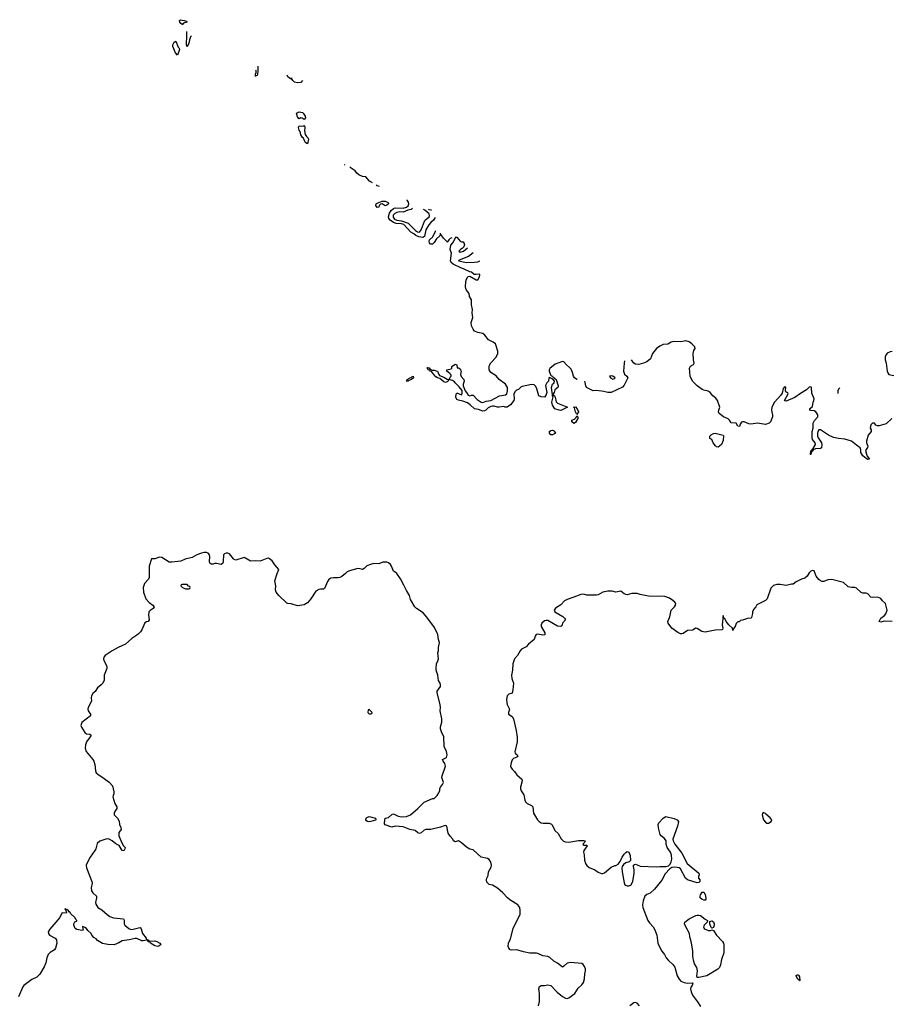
# Model space of a CAD drawing. Header units: inches. Extents: x 2221774 to 2440637, y 201306 to 357559.
# Tile 120 of 245: x 2295988 to 2306708, y 345438 to 357559. Entities that reach past the tile are written whole.
import ezdxf

# ---------------------------------------------------------------- set-up
doc = ezdxf.new("R2010")
doc.units = ezdxf.units.IN
doc.header["$MEASUREMENT"] = 0
for name, color, linetype in [('C2394', 7, 'Continuous'), ('C2395', 7, 'Continuous'), ('C3304', 7, 'Continuous'), ('C3305', 7, 'Continuous')]:
    doc.layers.add(name, color=color, linetype=linetype)

msp = doc.modelspace()

# ---------------------------------------------------------------- linework, layer by layer
at = {"layer": 'C2394', "color": 5, "elevation": 40}
msp.add_lwpolyline([(2297449, 350000), (2297430, 349982), (2297370, 349940), (2297290, 349871), (2297200, 349830), (2297128, 349790), (2297039, 349730), (2297023, 349710), (2297019, 349690), (2297023, 349670), (2297056, 349610), (2297061, 349590), (2297061, 349570), (2297030, 349490), (2297030, 349429), (2297010, 349389), (2296991, 349369), (2296945, 349335), (2296916, 349290), (2296890, 349264), (2296870, 349236), (2296866, 349210), (2296870, 349170), (2296830, 349090), (2296827, 349070), (2296833, 349050), (2296859, 349010), (2296859, 348990), (2296755, 348905), (2296747, 348893), (2296742, 348870), (2296747, 348850), (2296790, 348785), (2296810, 348768), (2296850, 348763), (2296868, 348750), (2296857, 348730), (2296810, 348670), (2296797, 348630), (2296796, 348590), (2296808, 348548), (2296890, 348451), (2296901, 348430), (2296914, 348390), (2296923, 348310), (2296929, 348289), (2296948, 348270), (2297030, 348218), (2297090, 348173), (2297130, 348127), (2297146, 348054), (2297145, 348030), (2297137, 348010), (2297135, 347990), (2297160, 347910), (2297185, 347870), (2297185, 347850), (2297159, 347810), (2297151, 347790), (2297151, 347771), (2297191, 347730), (2297211, 347691), (2297217, 347650), (2297234, 347614), (2297237, 347590), (2297209, 347551), (2297207, 347510), (2297244, 347424), (2297268, 347388), (2297285, 347370), (2297281, 347350), (2297270, 347328), (2297250, 347329), (2297212, 347392), (2297170, 347414), (2297125, 347450), (2297090, 347469), (2297070, 347473), (2297050, 347469), (2296975, 347445), (2296943, 347417), (2296925, 347350), (2296915, 347330), (2296857, 347250), (2296814, 347170), (2296807, 347150), (2296810, 347118), (2296878, 346950), (2296880, 346930), (2296869, 346870), (2296874, 346834), (2296888, 346810), (2296932, 346770), (2296935, 346750), (2296921, 346690), (2296927, 346670), (2296950, 346630), (2297001, 346601), (2297063, 346543), (2297098, 346518), (2297143, 346503), (2297265, 346490), (2297273, 346473), (2297273, 346430), (2297282, 346410), (2297330, 346371), (2297350, 346361), (2297370, 346357), (2297450, 346381), (2297470, 346382), (2297485, 346365), (2297499, 346310), (2297546, 346250), (2297551, 346231), (2297574, 346230), (2297578, 346218), (2297590, 346214), (2297650, 346219), (2297678, 346210), (2297715, 346190), (2297725, 346170), (2297690, 346150), (2297650, 346158), (2297598, 346190), (2297590, 346206), (2297570, 346208), (2297566, 346226), (2297550, 346228), (2297510, 346218), (2297490, 346221), (2297430, 346249), (2297410, 346249), (2297334, 346230), (2297250, 346217), (2297210, 346193), (2297150, 346169), (2297074, 346174), (2297006, 346186), (2296945, 346225), (2296930, 346242), (2296902, 346262), (2296875, 346290), (2296868, 346310), (2296826, 346346), (2296810, 346369), (2296790, 346384), (2296765, 346395), (2296762, 346390), (2296765, 346365), (2296771, 346349), (2296755, 346345), (2296690, 346358), (2296670, 346370), (2296655, 346410), (2296655, 346430), (2296666, 346454), (2296690, 346462), (2296693, 346470), (2296681, 346481), (2296670, 346501), (2296615, 346555), (2296610, 346568), (2296595, 346575), (2296589, 346590), (2296570, 346604), (2296562, 346602), (2296558, 346610), (2296546, 346614), (2296542, 346610), (2296558, 346598), (2296556, 346590), (2296566, 346570), (2296560, 346560), (2296510, 346565), (2296476, 346504), (2296433, 346447), (2296357, 346363), (2296339, 346330), (2296341, 346310), (2296355, 346290), (2296426, 346250), (2296441, 346230), (2296444, 346190), (2296428, 346130), (2296415, 346110), (2296363, 346077), (2296340, 346050), (2296323, 346010), (2296311, 345950), (2296290, 345899), (2296236, 345810), (2296199, 345770), (2296139, 345741), (2296039, 345670), (2296028, 345652), (2295974, 345530)], dxfattribs=at)
at = {"layer": 'C2395', "color": 5}
for points, elevation in [([(2297990, 357495), (2297985, 357505), (2297970, 357510), (2297959, 357530), (2297955, 357550), (2297970, 357559), (2297990, 357551), (2298014, 357550), (2298040, 357540), (2298045, 357530), (2298005, 357515)], 20), ([(2297930, 357121), (2297907, 357150), (2297873, 357230), (2297875, 357250), (2297890, 357283), (2297910, 357295), (2297939, 357219), (2297950, 357210), (2297954, 357190)], 20), ([(2299490, 356329), (2299467, 356347), (2299450, 356350), (2299430, 356337), (2299423, 356343), (2299410, 356364), (2299395, 356410), (2299430, 356425), (2299470, 356418), (2299480, 356410), (2299505, 356370), (2299507, 356350)], 20), ([(2299530, 356030), (2299510, 356041), (2299503, 356050), (2299481, 356101), (2299470, 356107), (2299450, 356143), (2299441, 356181), (2299430, 356198), (2299420, 356230), (2299429, 356251), (2299452, 356248), (2299486, 356254), (2299490, 356258), (2299493, 356253), (2299498, 356230), (2299496, 356190), (2299505, 356145), (2299519, 356119), (2299541, 356101), (2299546, 356090)], 20), ([(2298050, 350606), (2297990, 350606), (2297978, 350602), (2297974, 350590), (2297994, 350570), (2298030, 350554), (2298070, 350554), (2298082, 350558), (2298086, 350570), (2298082, 350582), (2298067, 350587)], 60)]:
    msp.add_lwpolyline(points, close=True, dxfattribs=dict(at, elevation=elevation))
for points, elevation in [([(2298050, 357224), (2298043, 357250), (2298042, 357282), (2298047, 357330), (2298044, 357370), (2298047, 357413), (2298047, 357414)], 20), ([(2298104, 357362), (2298093, 357347), (2298078, 357310), (2298070, 357269), (2298050, 357224)], 20), ([(2298919, 356987), (2298920, 356930), (2298915, 356890), (2298910, 356873), (2298893, 356867), (2298890, 356858)], 20), ([(2298890, 356858), (2298890, 356890), (2298898, 356910), (2298898, 356930), (2298896, 356937)], 20), ([(2299471, 356809), (2299450, 356786), (2299410, 356782), (2299370, 356790), (2299350, 356810), (2299344, 356824), (2299324, 356830), (2299319, 356839), (2299310, 356839), (2299290, 356857), (2299282, 356877)], 20), ([(2299334, 356842), (2299336, 356836), (2299344, 356835)], 20), ([(2299992, 355769), (2299990, 355770), (2299989, 355771)], 20), ([(2300000, 350742), (2299955, 350705), (2299930, 350690), (2299910, 350686), (2299850, 350689), (2299818, 350682), (2299794, 350666), (2299777, 350643), (2299743, 350557), (2299730, 350548), (2299690, 350550), (2299670, 350546), (2299636, 350524), (2299572, 350428), (2299530, 350378), (2299490, 350357), (2299410, 350345), (2299330, 350366), (2299290, 350370), (2299277, 350377), (2299178, 350470), (2299146, 350510), (2299138, 350538), (2299140, 350590), (2299130, 350650), (2299157, 350743), (2299178, 350790), (2299128, 350848), (2299095, 350895), (2299063, 350923), (2299050, 350928), (2299030, 350924), (2298948, 350892), (2298890, 350896), (2298830, 350892), (2298770, 350930), (2298750, 350936), (2298650, 350904), (2298630, 350912), (2298621, 350921), (2298570, 350984), (2298552, 350992), (2298531, 350991), (2298510, 350982), (2298498, 350970), (2298495, 350890), (2298490, 350870), (2298468, 350852), (2298410, 350865), (2298390, 350865), (2298370, 350855), (2298350, 350854), (2298341, 350861), (2298330, 350870), (2298327, 350887), (2298330, 350950), (2298325, 350970), (2298310, 350990), (2298290, 350998), (2298258, 350998), (2298227, 350990), (2298170, 350970), (2298110, 350940), (2298024, 350916), (2297970, 350894), (2297861, 350879), (2297830, 350880), (2297737, 350937), (2297710, 350943), (2297650, 350923), (2297610, 350923), (2297583, 350830), (2297581, 350690), (2297573, 350670), (2297524, 350616), (2297509, 350570), (2297513, 350513), (2297541, 350430), (2297584, 350384), (2297627, 350350), (2297644, 350330), (2297633, 350310), (2297593, 350287), (2297579, 350270), (2297575, 350230), (2297584, 350170), (2297570, 350150), (2297550, 350145), (2297530, 350132), (2297493, 350047), (2297475, 350025), (2297449, 350000)], 40)]:
    msp.add_lwpolyline(points, dxfattribs=dict(at, elevation=elevation))
at = {"layer": 'C3304', "color": 5, "elevation": 40}
for points in [[(2302377, 345417), (2302388, 345472), (2302388, 345570), (2302381, 345630), (2302390, 345655), (2302410, 345668), (2302452, 345668), (2302490, 345678), (2302530, 345671), (2302607, 345587), (2302673, 345533), (2302710, 345514), (2302730, 345510), (2302750, 345518), (2302822, 345570), (2302864, 345636), (2302910, 345679), (2302932, 345708), (2302942, 345750), (2302946, 345814), (2302953, 345850), (2302953, 345873), (2302943, 345903), (2302927, 345927), (2302910, 345938), (2302770, 345953), (2302730, 345945), (2302690, 345906), (2302670, 345893), (2302610, 345944), (2302565, 345970), (2302514, 346014), (2302490, 346025), (2302430, 346033), (2302370, 346061), (2302350, 346066), (2302270, 346069), (2302190, 346083), (2302110, 346109), (2302046, 346106), (2302029, 346109), (2302010, 346128), (2302004, 346150), (2302007, 346190), (2302030, 346245), (2302064, 346370), (2302151, 346549), (2302152, 346592), (2302147, 346630), (2302121, 346661), (2302024, 346724), (2301993, 346750), (2301937, 346810), (2301870, 346866), (2301810, 346903), (2301770, 346913), (2301741, 346941), (2301736, 346970), (2301740, 346990), (2301757, 347023), (2301762, 347070), (2301793, 347127), (2301798, 347150), (2301790, 347189), (2301770, 347219), (2301750, 347234), (2301669, 347249), (2301570, 347339), (2301530, 347349), (2301490, 347373), (2301430, 347426), (2301390, 347449), (2301350, 347439), (2301330, 347448), (2301323, 347470), (2301287, 347507), (2301263, 347543), (2301249, 347629), (2301230, 347638), (2301216, 347636), (2301170, 347619), (2301050, 347589), (2300990, 347589), (2300970, 347582), (2300930, 347550), (2300910, 347541), (2300890, 347547), (2300858, 347578), (2300790, 347588), (2300710, 347621), (2300610, 347632), (2300570, 347619), (2300488, 347648), (2300480, 347660), (2300478, 347670), (2300490, 347730), (2300530, 347739), (2300570, 347775), (2300590, 347781), (2300650, 347753), (2300690, 347744), (2300750, 347751), (2300780, 347760), (2300802, 347770), (2300892, 347848), (2300970, 347927), (2301070, 347971), (2301090, 347972), (2301130, 348010), (2301150, 348041), (2301162, 348070), (2301162, 348090), (2301168, 348110), (2301195, 348145), (2301206, 348170), (2301187, 348230), (2301188, 348250), (2301230, 348370), (2301223, 348403), (2301203, 348430), (2301195, 348450), (2301243, 348477), (2301253, 348510), (2301245, 348550), (2301216, 348610), (2301212, 348730), (2301180, 348790), (2301170, 348830), (2301168, 348852), (2301184, 348910), (2301187, 348950), (2301167, 349050), (2301170, 349090), (2301165, 349130), (2301127, 349270), (2301130, 349291), (2301169, 349350), (2301169, 349370), (2301164, 349390), (2301144, 349424), (2301137, 349490), (2301117, 349550), (2301115, 349570), (2301121, 349630), (2301136, 349664), (2301143, 349690), (2301136, 349764), (2301143, 349790), (2301144, 349830), (2301157, 349890), (2301145, 349930), (2301135, 349990), (2301131, 350000)], [(2302455, 350000), (2302454, 349986), (2302430, 349981), (2302370, 349994), (2302349, 349990), (2302337, 349970), (2302324, 349930), (2302252, 349870), (2302223, 349837), (2302166, 349810), (2302150, 349790), (2302117, 349730), (2302081, 349690), (2302060, 349630), (2302058, 349550), (2302042, 349490), (2302048, 349450), (2302069, 349390), (2302062, 349310), (2302050, 349269), (2302010, 349256), (2301990, 349237), (2301983, 349190), (2301985, 349150), (2301990, 349130), (2302021, 349070), (2302006, 349030), (2302005, 349010), (2302050, 348981), (2302070, 348950), (2302103, 348810), (2302113, 348727), (2302112, 348668), (2302084, 348544), (2302087, 348530), (2302113, 348510), (2302122, 348490), (2302110, 348479), (2302070, 348464), (2302052, 348448), (2302038, 348410), (2302033, 348370), (2302036, 348356), (2302050, 348333), (2302082, 348302), (2302110, 348261), (2302170, 348210), (2302174, 348190), (2302156, 348110), (2302156, 348090), (2302164, 348064), (2302195, 348015), (2302206, 347950), (2302217, 347930), (2302237, 347910), (2302290, 347884), (2302308, 347868), (2302313, 347790), (2302364, 347710), (2302386, 347686), (2302410, 347670), (2302434, 347666), (2302509, 347669), (2302536, 347656), (2302546, 347646), (2302579, 347579), (2302619, 347539), (2302656, 347476), (2302674, 347454), (2302686, 347446), (2302710, 347438), (2302750, 347435), (2302870, 347454), (2302934, 347454), (2302952, 347450), (2302942, 347430), (2302921, 347410), (2302930, 347398), (2302970, 347396), (2302975, 347390), (2302936, 347330), (2302931, 347310), (2302939, 347279), (2302944, 347210), (2302955, 347170), (2302970, 347146), (2303000, 347120), (2303070, 347095), (2303110, 347066), (2303150, 347048), (2303170, 347047), (2303190, 347055), (2303270, 347126), (2303315, 347145), (2303330, 347146), (2303357, 347163), (2303383, 347197), (2303405, 347250), (2303430, 347287), (2303450, 347307), (2303470, 347319), (2303490, 347311), (2303504, 347270), (2303511, 347209), (2303494, 347190), (2303450, 347181), (2303422, 347158), (2303406, 347134), (2303403, 347110), (2303405, 347070), (2303430, 346932), (2303441, 346910), (2303470, 346897), (2303490, 346897), (2303514, 346906), (2303537, 346950), (2303553, 347053), (2303553, 347093), (2303545, 347135), (2303548, 347152), (2303560, 347160), (2303570, 347162), (2303590, 347156), (2303630, 347138), (2303830, 347128), (2303870, 347133), (2303950, 347135), (2303977, 347143), (2303997, 347163), (2304010, 347190), (2304017, 347223), (2304015, 347275), (2304000, 347310), (2303961, 347370), (2303950, 347409), (2303948, 347448), (2303942, 347462), (2303923, 347483), (2303885, 347510), (2303873, 347530), (2303852, 347610), (2303849, 347650), (2303859, 347670), (2303910, 347731), (2303946, 347750), (2304046, 347726), (2304082, 347710), (2304102, 347690), (2304086, 347630), (2304031, 347470), (2304036, 347450), (2304056, 347410), (2304140, 347300), (2304205, 347170), (2304351, 347050), (2304355, 347030), (2304348, 347010), (2304348, 346990), (2304361, 346970), (2304361, 346950), (2304350, 346937), (2304330, 346934), (2304209, 346969), (2304185, 346990), (2304126, 347106), (2304110, 347117), (2304082, 347122), (2304050, 347125), (2304019, 347121), (2303995, 347105), (2303937, 347043), (2303894, 346966), (2303806, 346854), (2303750, 346804), (2303710, 346790), (2303687, 346770), (2303665, 346710), (2303658, 346662), (2303661, 346630), (2303721, 346470), (2303741, 346441), (2303790, 346392), (2303810, 346353), (2303834, 346290), (2303847, 346190), (2303854, 346170), (2303896, 346090), (2303927, 346050), (2303950, 346010), (2303977, 345977), (2304030, 345929), (2304056, 345896), (2304085, 345790), (2304107, 345747), (2304130, 345724), (2304170, 345707), (2304210, 345699), (2304270, 345702), (2304277, 345697), (2304267, 345670), (2304251, 345650), (2304248, 345630), (2304255, 345590), (2304273, 345550), (2304334, 345470), (2304369, 345410)], [(2304140, 350000), (2304130, 349998), (2304125, 350000)], [(2303620, 345420), (2303591, 345451), (2303570, 345458), (2303550, 345457), (2303502, 345418)]]:
    msp.add_lwpolyline(points, dxfattribs=at)
at = {"layer": 'C3304', "color": 5}
for points, elevation in [([(2300290, 349066), (2300278, 349062), (2300274, 349030), (2300290, 349014), (2300310, 349014), (2300322, 349018), (2300326, 349030)], 60), ([(2305142, 347798), (2305133, 347787), (2305132, 347770), (2305147, 347710), (2305170, 347678), (2305188, 347668), (2305210, 347667), (2305242, 347690), (2305248, 347710), (2305230, 347735), (2305177, 347777), (2305170, 347788)], 60), ([(2300285, 347685), (2300269, 347689), (2300257, 347697), (2300250, 347710), (2300255, 347730), (2300262, 347738), (2300290, 347749), (2300371, 347731), (2300374, 347710), (2300370, 347704), (2300310, 347687)], 40), ([(2304410, 346718), (2304390, 346726), (2304368, 346750), (2304366, 346770), (2304370, 346785), (2304390, 346817), (2304410, 346819), (2304427, 346790), (2304437, 346743), (2304436, 346730), (2304430, 346721)], 40), ([(2304494, 346346), (2304510, 346354), (2304530, 346346), (2304569, 346289), (2304642, 346210), (2304654, 346190), (2304659, 346170), (2304657, 346070), (2304629, 345991), (2304618, 345922), (2304604, 345890), (2304583, 345870), (2304450, 345787), (2304350, 345767), (2304329, 345769), (2304326, 345786), (2304332, 345848), (2304330, 345870), (2304324, 345890), (2304297, 345937), (2304283, 345983), (2304275, 346030), (2304275, 346090), (2304265, 346170), (2304258, 346210), (2304239, 346270), (2304236, 346310), (2304189, 346390), (2304175, 346430), (2304180, 346450), (2304231, 346490), (2304315, 346530), (2304330, 346536), (2304350, 346536), (2304372, 346530), (2304430, 346484), (2304458, 346470), (2304452, 346450), (2304418, 346410), (2304409, 346390), (2304417, 346370), (2304430, 346361), (2304470, 346347)], 40), ([(2304510, 346375), (2304504, 346384), (2304486, 346430), (2304485, 346455), (2304510, 346464), (2304530, 346451), (2304539, 346430), (2304538, 346410), (2304530, 346382)], 40), ([(2305590, 345726), (2305582, 345742), (2305570, 345746), (2305550, 345786), (2305550, 345794), (2305560, 345800), (2305570, 345802), (2305577, 345797), (2305590, 345774), (2305594, 345730)], 40)]:
    msp.add_lwpolyline(points, close=True, dxfattribs=dict(at, elevation=elevation))
at = {"layer": 'C3305', "color": 5}
for points, elevation in [([(2300331, 355551), (2300295, 355570), (2300250, 355623), (2300210, 355630), (2300163, 355650), (2300140, 355670), (2300118, 355698), (2300070, 355732), (2300054, 355748)], 20), ([(2300420, 355506), (2300390, 355515), (2300379, 355522)], 20), ([(2301104, 355125), (2301082, 355090), (2301050, 355063), (2301026, 355034), (2300987, 354970), (2300973, 354890), (2300950, 354879), (2300904, 354884), (2300864, 354904), (2300843, 354923), (2300805, 354945), (2300716, 355036), (2300690, 355045), (2300625, 355050), (2300590, 355064), (2300550, 355089), (2300533, 355110), (2300528, 355130), (2300541, 355179), (2300561, 355210), (2300590, 355234), (2300610, 355242), (2300710, 355240), (2300751, 355249), (2300772, 355268), (2300778, 355290), (2300774, 355314), (2300759, 355339), (2300758, 355340)], 20), ([(2300824, 355237), (2300810, 355223), (2300766, 355214), (2300710, 355191), (2300670, 355193), (2300630, 355184), (2300607, 355173), (2300588, 355152), (2300586, 355126), (2300603, 355103), (2300630, 355091), (2300690, 355082), (2300770, 355053), (2300863, 354963), (2300886, 354946), (2300910, 354943), (2300930, 354970), (2300975, 355085), (2300984, 355096), (2301028, 355130), (2301034, 355146), (2301030, 355170), (2300975, 355215), (2300962, 355222)], 20), ([(2301023, 355225), (2301024, 355224), (2301050, 355216), (2301060, 355218)], 20), ([(2301164, 354929), (2301166, 354910), (2301160, 354900), (2301120, 354860), (2301090, 354814), (2301070, 354794), (2301050, 354795), (2301041, 354801), (2301034, 354810), (2301030, 354830), (2301033, 354847), (2301076, 354884), (2301106, 354954), (2301112, 354965)], 20), ([(2301308, 354875), (2301290, 354867), (2301270, 354850), (2301256, 354824), (2301250, 354822), (2301248, 354830), (2301208, 354870), (2301179, 354910), (2301184, 354916)], 20), ([(2302854, 353129), (2302850, 353129), (2302819, 353150), (2302806, 353170), (2302795, 353215), (2302778, 353258), (2302759, 353279), (2302721, 353310), (2302690, 353346), (2302670, 353350), (2302582, 353318), (2302517, 353263), (2302507, 353250), (2302506, 353230), (2302525, 353185), (2302535, 353175), (2302547, 353170), (2302556, 353156), (2302570, 353150), (2302576, 353136), (2302592, 353130), (2302620, 353050), (2302615, 353030), (2302579, 353001), (2302570, 352968), (2302552, 352950), (2302558, 352938), (2302570, 352938), (2302582, 352910), (2302593, 352853), (2302610, 352837), (2302732, 352790), (2302652, 352748), (2302630, 352750), (2302579, 352770), (2302550, 352815), (2302542, 352850), (2302557, 352917), (2302550, 352928), (2302550, 352950), (2302543, 352970), (2302538, 353030), (2302550, 353070), (2302569, 353090), (2302574, 353110), (2302553, 353133), (2302510, 353153), (2302505, 353150), (2302498, 353110), (2302479, 353090), (2302464, 353056), (2302478, 352970), (2302468, 352932), (2302450, 352913), (2302410, 352915), (2302381, 352930), (2302356, 353016), (2302343, 353043), (2302322, 353062), (2302290, 353067), (2302175, 353045), (2302162, 353038), (2302130, 353008), (2302104, 352996), (2302084, 352976), (2302073, 352947), (2302076, 352890), (2302072, 352870), (2302030, 352818), (2301990, 352788), (2301965, 352790), (2301950, 352799), (2301890, 352787), (2301870, 352787), (2301830, 352801), (2301810, 352803), (2301790, 352799), (2301758, 352782), (2301727, 352750), (2301710, 352742), (2301690, 352740), (2301639, 352759), (2301587, 352770), (2301536, 352816), (2301502, 352842), (2301444, 352864), (2301390, 352875), (2301370, 352885), (2301358, 352910), (2301362, 352950), (2301370, 352966), (2301430, 352942), (2301437, 352963), (2301435, 352995), (2301400, 353040), (2301350, 353088), (2301342, 353102), (2301317, 353117), (2301271, 353129), (2301265, 353110), (2301250, 353102), (2301230, 353094), (2301210, 353101), (2301163, 353143), (2301134, 353150), (2301110, 353164), (2301070, 353210), (2301063, 353223), (2301044, 353230), (2301039, 353239), (2301019, 353250), (2301018, 353258), (2301004, 353270), (2301006, 353274), (2301010, 353278), (2301030, 353271), (2301039, 353259), (2301058, 353250), (2301063, 353243), (2301090, 353244), (2301118, 353238), (2301131, 353230), (2301149, 353189), (2301159, 353179), (2301210, 353160), (2301250, 353133), (2301270, 353131), (2301281, 353139), (2301290, 353158), (2301302, 353170), (2301300, 353180), (2301298, 353190), (2301285, 353205), (2301249, 353230), (2301248, 353250), (2301299, 353261), (2301308, 353270), (2301309, 353291), (2301350, 353318), (2301370, 353311), (2301373, 353273), (2301390, 353271), (2301410, 353261), (2301417, 353250), (2301422, 353230), (2301416, 353190), (2301425, 353165), (2301455, 353130), (2301459, 353110), (2301447, 353070), (2301448, 353050), (2301472, 352990), (2301490, 352970), (2301510, 352936), (2301530, 352930), (2301550, 352936), (2301570, 352935), (2301622, 352882), (2301670, 352852), (2301690, 352847), (2301730, 352864), (2301788, 352872), (2301896, 352930), (2301970, 352939), (2301986, 352954), (2301996, 352990), (2301994, 353030), (2301970, 353070), (2301890, 353128), (2301855, 353175), (2301790, 353216), (2301768, 353250), (2301768, 353290), (2301774, 353306), (2301790, 353335), (2301854, 353406), (2301877, 353450), (2301877, 353477), (2301846, 353570), (2301820, 353590), (2301784, 353604), (2301759, 353619), (2301715, 353675), (2301690, 353694), (2301630, 353708), (2301590, 353726), (2301570, 353750), (2301550, 353790), (2301548, 353830), (2301566, 353894), (2301559, 353950), (2301563, 353990), (2301553, 354050), (2301553, 354093), (2301551, 354111), (2301528, 354150), (2301523, 354190), (2301490, 354229), (2301480, 354250), (2301477, 354270), (2301483, 354337), (2301490, 354366), (2301506, 354394), (2301510, 354399), (2301530, 354403), (2301610, 354356), (2301630, 354358), (2301650, 354392), (2301654, 354414), (2301650, 354428), (2301610, 354421), (2301584, 354424), (2301550, 354449), (2301530, 354454), (2301453, 354493), (2301430, 354499), (2301324, 354550), (2301299, 354570), (2301293, 354590), (2301304, 354684), (2301289, 354731), (2301297, 354783), (2301322, 354810), (2301360, 354880), (2301370, 354882), (2301411, 354831), (2301430, 354824), (2301450, 354826), (2301462, 354802), (2301464, 354790), (2301457, 354763), (2301438, 354742), (2301415, 354730), (2301394, 354710), (2301410, 354696), (2301452, 354710), (2301501, 354752)], 20), ([(2301357, 354885), (2301358, 354882), (2301354, 354885)], 20), ([(2301571, 354690), (2301516, 354644), (2301401, 354599), (2301391, 354590), (2301490, 354569), (2301590, 354573), (2301630, 354578), (2301653, 354590), (2301653, 354591)], 20), ([(2306728, 352650), (2306657, 352583), (2306570, 352558), (2306550, 352560), (2306530, 352569), (2306513, 352593), (2306488, 352590), (2306470, 352572), (2306463, 352550), (2306462, 352530), (2306471, 352510), (2306471, 352490), (2306435, 352445), (2306415, 352370), (2306416, 352350), (2306431, 352310), (2306426, 352294), (2306404, 352256), (2306413, 352210), (2306424, 352184), (2306450, 352149), (2306430, 352145), (2306410, 352155), (2306370, 352190), (2306344, 352230), (2306344, 352264), (2306335, 352290), (2306290, 352319), (2306232, 352372), (2306150, 352396), (2306070, 352401), (2306010, 352417), (2305946, 352446), (2305850, 352510), (2305830, 352510), (2305816, 352490), (2305810, 352470), (2305810, 352430), (2305818, 352410), (2305850, 352370), (2305861, 352350), (2305866, 352330), (2305862, 352290), (2305850, 352280), (2305786, 352274), (2305757, 352263), (2305750, 352245), (2305741, 352241), (2305734, 352246), (2305739, 352239), (2305730, 352206), (2305725, 352205), (2305730, 352250), (2305743, 352257), (2305746, 352270), (2305760, 352280), (2305786, 352330), (2305781, 352350), (2305749, 352389), (2305744, 352410), (2305745, 352490), (2305760, 352530), (2305760, 352590), (2305776, 352624), (2305817, 352670), (2305815, 352695), (2305790, 352732), (2305770, 352743), (2305727, 352747), (2305714, 352770), (2305750, 352799), (2305758, 352850), (2305768, 352870), (2305772, 352890), (2305741, 352961), (2305737, 353030), (2305730, 353041), (2305710, 353036), (2305677, 353003), (2305602, 352958), (2305533, 352907), (2305424, 352864), (2305410, 352865), (2305404, 352870), (2305452, 352952), (2305445, 352965), (2305430, 352972), (2305416, 352990), (2305422, 353030), (2305410, 353043), (2305390, 353019), (2305378, 352962), (2305362, 352938), (2305283, 352850), (2305251, 352789), (2305246, 352750), (2305259, 352690), (2305257, 352670), (2305234, 352610), (2305216, 352590), (2305170, 352577), (2305072, 352592), (2304990, 352580), (2304965, 352585), (2304910, 352610), (2304890, 352610), (2304876, 352604), (2304860, 352580), (2304850, 352549), (2304830, 352554), (2304810, 352590), (2304750, 352595), (2304727, 352630), (2304710, 352647), (2304656, 352670), (2304599, 352710), (2304594, 352730), (2304596, 352750), (2304609, 352790), (2304581, 352870), (2304560, 352900), (2304523, 352930), (2304491, 352971), (2304467, 352987), (2304410, 352998), (2304390, 353007), (2304328, 353050), (2304272, 353110), (2304244, 353170), (2304236, 353270), (2304248, 353292), (2304285, 353315), (2304295, 353330), (2304284, 353370), (2304281, 353450), (2304290, 353487), (2304306, 353510), (2304300, 353530), (2304266, 353570), (2304230, 353594), (2304190, 353607), (2304130, 353593), (2304042, 353598), (2304010, 353587), (2303970, 353566), (2303910, 353561), (2303870, 353540), (2303830, 353509), (2303778, 353450), (2303756, 353384), (2303712, 353348), (2303670, 353329), (2303610, 353316), (2303570, 353318), (2303550, 353330), (2303521, 353372)], 20), ([(2306730, 353473), (2306706, 353470), (2306670, 353452), (2306653, 353430), (2306646, 353410), (2306645, 353370), (2306657, 353330), (2306668, 353230), (2306676, 353210), (2306690, 353189), (2306750, 353180)], 20), ([(2303436, 353360), (2303429, 353330), (2303422, 353230), (2303436, 353196), (2303465, 353170), (2303475, 353150), (2303430, 353061), (2303410, 353034), (2303271, 352969), (2303230, 352968), (2303182, 352982), (2303090, 352992), (2303050, 352990), (2302990, 353017), (2302969, 353029), (2302957, 353050), (2302952, 353092), (2302946, 353108)], 20), ([(2306086, 353025), (2306070, 353010), (2306060, 352990), (2306063, 352963), (2306065, 352959)], 20), ([(2301131, 350000), (2301096, 350076), (2301002, 350202), (2300956, 350256), (2300873, 350310), (2300854, 350330), (2300802, 350422), (2300789, 350470), (2300750, 350533), (2300719, 350599), (2300675, 350675), (2300630, 350741), (2300610, 350759), (2300589, 350770), (2300565, 350830), (2300552, 350850), (2300531, 350871), (2300510, 350880), (2300461, 350879), (2300410, 350861), (2300350, 350863), (2300307, 350853), (2300264, 350836), (2300230, 350801), (2300210, 350790), (2300179, 350799), (2300150, 350801), (2300047, 350773), (2300020, 350760), (2300000, 350742)], 40), ([(2306730, 350149), (2306634, 350154), (2306590, 350143), (2306569, 350149), (2306590, 350190), (2306635, 350225), (2306654, 350246), (2306668, 350290), (2306650, 350373), (2306610, 350405), (2306590, 350435), (2306550, 350450), (2306490, 350445), (2306470, 350449), (2306430, 350490), (2306410, 350497), (2306370, 350499), (2306350, 350507), (2306290, 350561), (2306270, 350569), (2306230, 350570), (2306190, 350577), (2306130, 350631), (2305990, 350669), (2305938, 350662), (2305890, 350643), (2305870, 350643), (2305850, 350650), (2305828, 350668), (2305795, 350710), (2305770, 350774), (2305750, 350779), (2305730, 350769), (2305711, 350750), (2305686, 350710), (2305657, 350683), (2305614, 350670), (2305550, 350639), (2305510, 350609), (2305491, 350609), (2305427, 350593), (2305350, 350605), (2305310, 350605), (2305268, 350592), (2305239, 350561), (2305190, 350429), (2305170, 350409), (2305066, 350354), (2305052, 350330), (2305022, 350298), (2305011, 350270), (2305011, 350250), (2304999, 350201), (2304992, 350190), (2304950, 350189), (2304890, 350168), (2304858, 350162), (2304850, 350146), (2304830, 350146), (2304810, 350126), (2304798, 350090), (2304782, 350070), (2304770, 350038), (2304764, 350070), (2304721, 350110), (2304689, 350150), (2304670, 350189), (2304656, 350196), (2304650, 350226), (2304639, 350110), (2304647, 350070), (2304641, 350050), (2304634, 350046), (2304550, 350044), (2304430, 350019), (2304389, 350029), (2304330, 350062), (2304310, 350068), (2304275, 350045), (2304210, 350041), (2304156, 350004), (2304140, 350000)], 40), ([(2304125, 350000), (2304090, 350015), (2304019, 350070), (2303972, 350130), (2303970, 350151), (2303992, 350208), (2304009, 350290), (2304052, 350330), (2304065, 350350), (2304067, 350370), (2304055, 350390), (2304032, 350410), (2303990, 350438), (2303930, 350457), (2303730, 350461), (2303630, 350481), (2303590, 350496), (2303527, 350493), (2303470, 350480), (2303450, 350481), (2303429, 350490), (2303390, 350523), (2303330, 350513), (2303282, 350522), (2303230, 350523), (2303169, 350511), (2303110, 350479), (2303090, 350476), (2302970, 350475), (2302930, 350485), (2302896, 350484), (2302810, 350448), (2302730, 350422), (2302697, 350403), (2302650, 350356), (2302585, 350315), (2302568, 350290), (2302576, 350270), (2302674, 350210), (2302698, 350190), (2302708, 350170), (2302673, 350130), (2302665, 350095), (2302652, 350088), (2302610, 350092), (2302490, 350161), (2302470, 350163), (2302450, 350158), (2302418, 350130), (2302407, 350110), (2302409, 350090), (2302455, 350010), (2302455, 350000)], 40)]:
    msp.add_lwpolyline(points, dxfattribs=dict(at, elevation=elevation))
at = {"layer": 'C3305', "color": 5, "elevation": 20}
for points in [[(2300490, 355269), (2300450, 355293), (2300430, 355289), (2300415, 355270), (2300410, 355249), (2300390, 355246), (2300374, 355270), (2300378, 355290), (2300390, 355300), (2300450, 355323), (2300470, 355326), (2300490, 355325), (2300527, 355310), (2300528, 355290), (2300510, 355274)], [(2300770, 353110), (2300748, 353110), (2300759, 353121), (2300758, 353130), (2300831, 353170), (2300836, 353150), (2300814, 353130), (2300781, 353119)], [(2303270, 353175), (2303252, 353170), (2303261, 353150), (2303290, 353135), (2303310, 353141), (2303319, 353150), (2303291, 353171)], [(2302850, 352698), (2302833, 352730), (2302820, 352780), (2302809, 352790), (2302830, 352793), (2302852, 352770), (2302867, 352730)], [(2302810, 352586), (2302786, 352610), (2302786, 352630), (2302818, 352642), (2302840, 352660), (2302850, 352682), (2302862, 352670), (2302859, 352650), (2302830, 352601)], [(2302530, 352450), (2302510, 352470), (2302513, 352490), (2302530, 352502), (2302550, 352505), (2302560, 352500), (2302570, 352495), (2302587, 352470), (2302550, 352450)], [(2304590, 352298), (2304570, 352302), (2304554, 352314), (2304528, 352350), (2304509, 352389), (2304484, 352404), (2304485, 352430), (2304501, 352450), (2304530, 352465), (2304550, 352467), (2304632, 352450), (2304650, 352444), (2304654, 352434), (2304650, 352378), (2304631, 352330)]]:
    msp.add_lwpolyline(points, close=True, dxfattribs=at)

doc.saveas('drawing.dxf')
